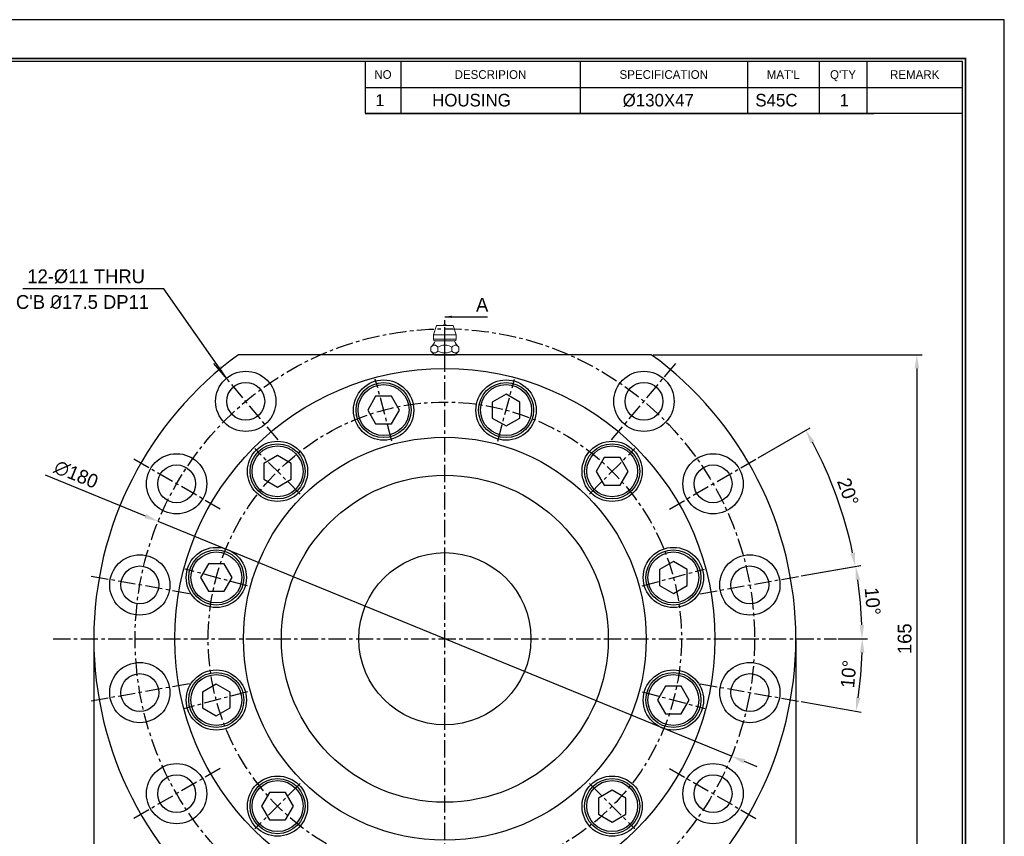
# Model space of a CAD drawing. Header units: millimetres. Extents: x 11218 to 11734, y 1975 to 2340.
# Tile 3 of 3: x 11447 to 11734, y 2103 to 2340. Entities that reach past the tile are written whole.
import ezdxf
from ezdxf.enums import TextEntityAlignment as Align

# ---------------------------------------------------------------- set-up
doc = ezdxf.new("R2010")
doc.units = ezdxf.units.MM
doc.linetypes.add('CENTER', pattern=[2, 1.25, -0.25, 0.25, -0.25])
doc.layers.add('S1', color=1, linetype='CENTER')
doc.layers.add('xm_center', color=1, linetype='CENTER')
doc.dimstyles.new('S4', dxfattribs={"dimtxt": 4, "dimasz": 4, "dimexe": 1.5, "dimexo": 0.5215, "dimgap": 1.5, "dimtad": 1, "dimdec": 3, "dimzin": 11, "dimdsep": 46, "dimtxsty": 'Standard', "dimcen": 0, "dimclrd": 5, "dimclre": 5, "dimclrt": 3, "dimadec": 0, "dimazin": 0, "dimtp": 3e-09, "dimtfac": 0.7, "dimtdec": 3, "dimtmove": 0, "dimatfit": 3, "dimfxl": 1.25, "dimtolj": 1, "dimtzin": 11, "dimarcsym": 0})

# ---------------------------------------------------------------- blocks, each defined once
blk = doc.blocks.new('란표제')
for p, q in [((297, 210), (0, 210)), ((297, 0), (297, 210)), ((190, 203), (190, 194.34)), ((196, 203), (196, 194.34)), ((226, 203), (226, 194.34)), ((254, 203), (254, 194.34)), ((266, 203), (266, 194.34)), ((274, 203), (274, 194.34)), ((190, 198.67), (290, 198.67)), ((190, 194.34), (290, 194.34))]:
    blk.add_line(p, q)
at = {"const_width": 0.25}
blk.add_lwpolyline([(290.5, 6.5), (290.5, 203.5), (10, 203.5), (10, 6.5)], close=True, dxfattribs=at)
blk.add_lwpolyline([(290, 7), (290, 203), (10.5, 203), (10.5, 7)], close=True)
for s, p in [('NO', (193, 200.83)), ('DESCRIPION', (211, 200.83)), ('SPECIFICATION', (240, 200.83)), ("MAT'L", (260, 200.83)), ("Q'TY", (270, 200.83)), ('REMARK', (282, 200.83))]:
    blk.add_text(s, height=1.444).set_placement(p, align=Align.MIDDLE_CENTER)
at = {"ltscale": 0.5}
for tag, p, height in [('TITLE', (237.17, 24.41), 2.5), ('도번', (251.18, 15.64), 2.5), ('SCALE', (253.78, 9.55), 1.2), ('DATE', (277.02, 9.51), 1.2)]:
    blk.add_attdef(tag, p, '', height=height, dxfattribs=at)
for tag, p in [('필렛', (179.25, 10.9)), ('모따기', (179.25, 8.3))]:
    blk.add_attdef(tag, text='', height=1.15).set_placement(p, align=Align.MIDDLE_LEFT)
blk = doc.blocks.new('*D28555')
at = {"color": 5, "lineweight": -2, "ltscale": 4}
for p, q in [((11631.47, 2242.59), (11709.63, 2242.59)), ((11708.13, 2238.59), (11708.13, 2081.59)), ((11631.47, 2077.59), (11709.63, 2077.59))]:
    blk.add_line(p, q, dxfattribs=at)
at = {"color": 5}
for points in [[(11708.8, 2238.59), (11707.47, 2238.59), (11708.13, 2242.59)], [(11707.47, 2081.59), (11708.8, 2081.59), (11708.13, 2077.59)]]:
    blk.add_solid(points, dxfattribs=at)
at = {"layer": 'Defpoints', "color": 0}
for p in [(11630.95, 2242.59), (11630.95, 2077.59), (11708.13, 2077.59)]:
    blk.add_point(p, dxfattribs=at)
at = {"color": 3, "ltscale": 4, "insert": (11704.58, 2160.09), "char_height": 4, "attachment_point": 5, "rotation": 90}
blk.add_mtext('\\A1;165', dxfattribs=at)
blk = doc.blocks.new('*D28556')
at = {"color": 5, "lineweight": -2, "ltscale": 4}
for p, q in [((11468.97, 2159.57), (11468.97, 2041.74)), ((11672.97, 2159.57), (11672.97, 2041.74)), ((11472.97, 2043.24), (11668.97, 2043.24))]:
    blk.add_line(p, q, dxfattribs=at)
at = {"color": 5}
for points in [[(11472.97, 2043.91), (11472.97, 2042.58), (11468.97, 2043.24)], [(11668.97, 2042.58), (11668.97, 2043.91), (11672.97, 2043.24)]]:
    blk.add_solid(points, dxfattribs=at)
at = {"layer": 'Defpoints', "color": 0}
for p in [(11468.97, 2160.09), (11672.97, 2160.09), (11672.97, 2043.24)]:
    blk.add_point(p, dxfattribs=at)
at = {"color": 3, "ltscale": 4, "insert": (11570.97, 2046.9), "char_height": 4, "attachment_point": 5}
blk.add_mtext('\\A1;%%c204', dxfattribs=at)
blk = doc.blocks.new('*D28557')
at = {"color": 5, "lineweight": -2, "ltscale": 4}
for p, q in [((11674.53, 2178.35), (11691.82, 2181.4)), ((11685.29, 2160.09), (11693.69, 2160.09))]:
    blk.add_line(p, q, dxfattribs=at)
blk.add_arc((11570.97, 2160.09), 121.22, 1.8907, 8.1093, dxfattribs=at)
at = {"color": 5}
for points in [[(11691.63, 2177.3), (11690.32, 2177.09), (11690.35, 2181.14)], [(11691.46, 2164.08), (11692.79, 2164.1), (11692.19, 2160.09)]]:
    blk.add_solid(points, dxfattribs=at)
at = {"layer": 'Defpoints', "color": 0}
for p in [(11674.02, 2178.26), (11645.18, 2173.18), (11691.98, 2167.14), (11457.17, 2160.09), (11684.76, 2160.09)]:
    blk.add_point(p, dxfattribs=at)
at = {"color": 3, "ltscale": 4, "insert": (11695.27, 2170.97), "char_height": 4, "attachment_point": 5, "rotation": 275}
blk.add_mtext('\\A1;10%%d', dxfattribs=at)
blk = doc.blocks.new('*D28558')
at = {"color": 5, "lineweight": -2, "ltscale": 4}
for p, q in [((11685.29, 2160.09), (11693.78, 2160.09)), ((11674.53, 2141.83), (11691.92, 2138.77))]:
    blk.add_line(p, q, dxfattribs=at)
blk.add_arc((11570.97, 2160.09), 121.31, 351.8893, 358.1107, dxfattribs=at)
at = {"color": 5}
for points in [[(11692.88, 2156.08), (11691.55, 2156.1), (11692.28, 2160.09)], [(11690.41, 2143.08), (11691.73, 2142.87), (11690.44, 2139.03)]]:
    blk.add_solid(points, dxfattribs=at)
at = {"layer": 'Defpoints', "color": 0}
for p in [(11457.17, 2160.09), (11684.76, 2160.09), (11645.18, 2147.01), (11691.46, 2146.01), (11674.02, 2141.92)]:
    blk.add_point(p, dxfattribs=at)
at = {"color": 3, "ltscale": 4, "insert": (11688.28, 2149.83), "char_height": 4, "attachment_point": 5, "rotation": 85}
blk.add_mtext('\\A1;10%%d', dxfattribs=at)
blk = doc.blocks.new('*D28559')
at = {"color": 5, "lineweight": -2, "ltscale": 4}
for p, q in [((11662.04, 2212.67), (11677.15, 2221.39)), ((11674.53, 2178.35), (11691.71, 2181.38))]:
    blk.add_line(p, q, dxfattribs=at)
blk.add_arc((11570.97, 2160.09), 121.1, 11.8926, 28.1074, dxfattribs=at)
at = {"color": 5}
for points in [[(11678.37, 2217.47), (11677.21, 2216.82), (11675.85, 2220.64)], [(11688.82, 2184.92), (11690.13, 2185.18), (11690.23, 2181.12)]]:
    blk.add_solid(points, dxfattribs=at)
at = {"layer": 'Defpoints', "color": 0}
for p in [(11661.59, 2212.41), (11636.23, 2197.77), (11686.98, 2194.82), (11674.02, 2178.26), (11645.18, 2173.18)]:
    blk.add_point(p, dxfattribs=at)
at = {"color": 3, "ltscale": 4, "insert": (11688.1, 2202.73), "char_height": 4, "attachment_point": 5, "rotation": 290}
blk.add_mtext('\\A1;20%%d', dxfattribs=at)
blk = doc.blocks.new('*D28560')
at = {"color": 5, "lineweight": -2, "ltscale": 4}
for p, q in [((11483.97, 2195.7), (11454.95, 2207.58)), ((11654.26, 2126), (11487.67, 2194.18)), ((11657.96, 2124.49), (11661.67, 2122.97))]:
    blk.add_line(p, q, dxfattribs=at)
at = {"color": 5}
for points in [[(11483.72, 2195.08), (11484.22, 2196.31), (11487.67, 2194.18)], [(11658.22, 2125.1), (11657.71, 2123.87), (11654.26, 2126)]]:
    blk.add_solid(points, dxfattribs=at)
at = {"layer": 'Defpoints', "color": 0}
for p in [(11487.67, 2194.18), (11654.26, 2126)]:
    blk.add_point(p, dxfattribs=at)
at = {"color": 3, "ltscale": 4, "insert": (11463.83, 2207.8), "char_height": 4, "attachment_point": 5, "rotation": 337.7424}
blk.add_mtext('\\A1;∅180', dxfattribs=at)

msp = doc.modelspace()

# ---------------------------------------------------------------- linework, layer by layer
at = {"ltscale": 2}
msp.add_line((11547.77, 2312.6857), (11695.6562, 2312.6857), dxfattribs=at)
at = {"color": 7, "linetype": 'Continuous', "lineweight": 15}
for p, q in [((11568.5685, 2251.0923), (11567.6685, 2248.3923)), ((11573.3685, 2251.0923), (11568.5685, 2251.0923)), ((11574.2685, 2248.3923), (11573.3685, 2251.0923)), ((11567.6685, 2248.3923), (11567.6685, 2247.0923)), ((11570.9685, 2248.3923), (11567.6685, 2248.3923)), ((11568.1685, 2246.5923), (11573.7685, 2246.5923)), ((11574.2685, 2248.3923), (11570.9685, 2248.3923)), ((11574.2685, 2247.0923), (11574.2685, 2248.3923)), ((11566.927, 2244.7708), (11566.927, 2243.6337)), ((11566.927, 2243.6337), (11567.9685, 2242.5923)), ((11568.9478, 2244.7708), (11568.9478, 2243.6337)), ((11572.9892, 2244.7708), (11572.9892, 2243.6337)), ((11573.9685, 2242.5923), (11575.0099, 2243.6337)), ((11575.0099, 2243.6337), (11575.0099, 2244.7708))]:
    msp.add_line(p, q, dxfattribs=at)
at = {"color": 8, "linetype": 'Continuous', "lineweight": 15}
msp.add_line((11574.2685, 2247.0923), (11567.6685, 2247.0923), dxfattribs=at)
at = {"ltscale": 4}
msp.add_line((11630.9497, 2242.5923), (11510.9873, 2242.5923), dxfattribs=at)
at = {"ltscale": 5}
msp.add_line((11567.9685, 2242.5923), (11573.9685, 2242.5923), dxfattribs=at)
for p, q in [((11550.8651, 2230.4997), (11548.5558, 2226.4997)), ((11555.4843, 2230.4997), (11550.8651, 2230.4997)), ((11557.7936, 2226.4997), (11555.4843, 2230.4997)), ((11584.7622, 2228.8091), (11584.7621, 2224.1904)), ((11588.7621, 2231.1186), (11584.7622, 2228.8091)), ((11592.7625, 2228.809), (11588.7621, 2231.1186)), ((11592.7624, 2224.1902), (11592.7625, 2228.809)), ((11548.5558, 2226.4997), (11550.8651, 2222.4997)), ((11555.4843, 2222.4997), (11557.7936, 2226.4997)), ((11584.7621, 2224.1904), (11588.7625, 2221.8808)), ((11588.7625, 2221.8808), (11592.7624, 2224.1902)), ((11550.8651, 2222.4997), (11555.4843, 2222.4997)), ((11522.3551, 2213.3248), (11518.3547, 2211.0152)), ((11526.355, 2211.0153), (11522.3551, 2213.3248)), ((11617.2726, 2212.7059), (11614.9632, 2208.706)), ((11621.8914, 2212.706), (11617.2726, 2212.7059)), ((11624.201, 2208.7057), (11621.8914, 2212.706)), ((11518.3547, 2211.0152), (11518.3548, 2206.3964)), ((11526.3551, 2206.3965), (11526.355, 2211.0153)), ((11518.3548, 2206.3964), (11522.3547, 2204.0869)), ((11522.3547, 2204.0869), (11526.3551, 2206.3965)), ((11614.9632, 2208.706), (11617.2728, 2204.7057)), ((11621.8915, 2204.7058), (11624.201, 2208.7057)), ((11617.2728, 2204.7057), (11621.8915, 2204.7058)), ((11502.2518, 2181.8862), (11499.9422, 2177.8859)), ((11506.8705, 2181.8861), (11502.2518, 2181.8862)), ((11509.18, 2177.8862), (11506.8705, 2181.8861)), ((11637.3759, 2182.5049), (11633.3759, 2180.1957)), ((11633.3759, 2180.1957), (11633.3759, 2175.5765)), ((11641.3759, 2180.1957), (11637.3759, 2182.5049)), ((11641.3759, 2175.5765), (11641.3759, 2180.1957)), ((11499.9422, 2177.8859), (11502.2517, 2173.886)), ((11506.8704, 2173.8859), (11509.18, 2177.8862)), ((11633.3759, 2175.5765), (11637.3759, 2173.2672)), ((11637.3759, 2173.2672), (11641.3759, 2175.5765)), ((11502.2517, 2173.886), (11506.8704, 2173.8859)), ((11504.5611, 2146.9173), (11500.5611, 2144.6081)), ((11508.5611, 2144.6081), (11504.5611, 2146.9173)), ((11635.0666, 2146.2986), (11632.757, 2142.2983)), ((11639.6853, 2146.2985), (11635.0666, 2146.2986)), ((11641.9948, 2142.2986), (11639.6853, 2146.2985)), ((11500.5611, 2144.6081), (11500.5611, 2139.9889)), ((11508.5611, 2139.9889), (11508.5611, 2144.6081)), ((11632.757, 2142.2983), (11635.0665, 2138.2984)), ((11639.6852, 2138.2983), (11641.9948, 2142.2986)), ((11500.5611, 2139.9889), (11504.5611, 2137.6796)), ((11504.5611, 2137.6796), (11508.5611, 2139.9889)), ((11635.0665, 2138.2984), (11639.6852, 2138.2983)), ((11520.0455, 2115.4787), (11517.736, 2111.4788)), ((11524.6642, 2115.4788), (11520.0455, 2115.4787)), ((11526.9738, 2111.4785), (11524.6642, 2115.4788)), ((11619.5823, 2116.0976), (11615.5819, 2113.788)), ((11623.5822, 2113.7881), (11619.5823, 2116.0976)), ((11517.736, 2111.4788), (11520.0456, 2107.4785)), ((11524.6643, 2107.4786), (11526.9738, 2111.4785)), ((11615.5819, 2113.788), (11615.582, 2109.1692)), ((11623.5823, 2109.1694), (11623.5822, 2113.7881)), ((11615.582, 2109.1692), (11619.5819, 2106.8598)), ((11619.5819, 2106.8598), (11623.5823, 2109.1694)), ((11520.0456, 2107.4785), (11524.6643, 2107.4786))]:
    msp.add_line(p, q)
at = {"ltscale": 4}
for centre, radius in [((11570.9685, 2160.0923), 78.5), ((11513.1176, 2229.0363), 8.75), ((11628.8194, 2229.0363), 8.75), ((11513.1176, 2229.0363), 5.5), ((11553.1747, 2226.4997), 8.75), ((11588.7623, 2226.4997), 8.75), ((11628.8194, 2229.0363), 5.5), ((11570.9685, 2160.0923), 58.5), ((11522.3549, 2208.7059), 8.75), ((11619.5821, 2208.7059), 8.75), ((11493.0262, 2205.0923), 8.75), ((11648.9108, 2205.0923), 8.75), ((11493.0262, 2205.0923), 5.5), ((11648.9108, 2205.0923), 5.5), ((11570.9685, 2160.0923), 47.5), ((11504.5611, 2177.8861), 8.75), ((11637.3759, 2177.8861), 8.75), ((11482.3358, 2175.7206), 8.75), ((11570.9685, 2160.0923), 25), ((11659.6012, 2175.7206), 8.75), ((11482.3358, 2175.7206), 5.5), ((11659.6012, 2175.7206), 5.5), ((11482.3358, 2144.4639), 8.75), ((11659.6012, 2144.4639), 8.75), ((11482.3358, 2144.4639), 5.5), ((11504.5611, 2142.2985), 8.75), ((11637.3759, 2142.2985), 8.75), ((11659.6012, 2144.4639), 5.5), ((11493.0262, 2115.0923), 8.75), ((11648.9108, 2115.0923), 8.75), ((11493.0262, 2115.0923), 5.5), ((11522.3549, 2111.4787), 8.75), ((11619.5821, 2111.4787), 8.75), ((11648.9108, 2115.0923), 5.5)]:
    msp.add_circle(centre, radius, dxfattribs=at)
for centre, radius in [((11553.1747, 2226.4997), 8), ((11588.7623, 2226.4997), 8), ((11553.1747, 2226.4997), 7.4), ((11588.7623, 2226.4997), 7.4), ((11522.3549, 2208.7059), 8), ((11522.3549, 2208.7059), 7.4), ((11619.5821, 2208.7059), 8), ((11619.5821, 2208.7059), 7.4), ((11504.5611, 2177.8861), 8), ((11637.3759, 2177.8861), 8), ((11504.5611, 2177.8861), 7.4), ((11637.3759, 2177.8861), 7.4), ((11504.5611, 2142.2985), 8), ((11504.5611, 2142.2985), 7.4), ((11637.3759, 2142.2985), 8), ((11637.3759, 2142.2985), 7.4), ((11522.3549, 2111.4787), 8), ((11522.3549, 2111.4787), 7.4), ((11619.5821, 2111.4787), 8), ((11619.5821, 2111.4787), 7.4)]:
    msp.add_circle(centre, radius)
at = {"color": 7, "linetype": 'Continuous', "lineweight": 15}
for centre, radius, start, end in [((11570.9685, 2251.0923), 0.4, 0, 180), ((11562.6742, 2249.0032), 6, 315.104952, 336.307361), ((11568.1685, 2247.0923), 0.5, 180, 270), ((11573.7685, 2247.0923), 0.5, 270, 0), ((11579.2628, 2249.0032), 6, 203.692639, 224.850879)]:
    msp.add_arc(centre, radius, start, end, dxfattribs=at)
at = {"ltscale": 4}
for start, end in [(126.018854, 233.981146), (306.018854, 53.981146)]:
    msp.add_arc((11570.9685, 2160.0923), 102, start, end, dxfattribs=at)
at = {"color": 7, "linetype": 'Continuous', "lineweight": 15}
for points, knots in [([(11566.927, 2244.7708), (11567.0338, 2244.8755), (11567.2483, 2245.0858), (11567.6267, 2245.3618), (11568.0176, 2245.4321), (11568.378, 2245.2708), (11568.6669, 2245.0474), (11568.8538, 2244.8633), (11568.9478, 2244.7708)], [0, 0, 0, 0, 0.16732129, 0.33612297, 0.5650141, 0.70682992, 0.85260944, 1, 1, 1, 1]), ([(11568.9478, 2243.6337), (11568.8094, 2243.5069), (11568.528, 2243.2489), (11568.1142, 2243.0797), (11567.7359, 2243.0956), (11567.3473, 2243.2527), (11567.0862, 2243.4894), (11566.927, 2243.6337)], [0, 0, 0, 0, 0.21619133, 0.4397746, 0.59342925, 0.75221893, 1, 1, 1, 1]), ([(11568.9478, 2244.7708), (11569.1797, 2244.8852), (11569.6427, 2245.1135), (11570.3203, 2245.3425), (11570.9801, 2245.4204), (11571.5896, 2245.3421), (11572.2691, 2245.1243), (11572.7224, 2244.9018), (11572.9892, 2244.7708)], [0, 0, 0, 0, 0.1818455, 0.36288164, 0.50003051, 0.6453139, 0.79120345, 1, 1, 1, 1]), ([(11572.9892, 2243.6337), (11572.7125, 2243.5069), (11572.1496, 2243.2489), (11571.322, 2243.0797), (11570.5654, 2243.0956), (11569.7883, 2243.2527), (11569.2661, 2243.4894), (11568.9478, 2243.6337)], [0, 0, 0, 0, 0.21619128, 0.43977446, 0.59342909, 0.75221872, 1, 1, 1, 1]), ([(11572.9892, 2244.7708), (11573.096, 2244.8755), (11573.3105, 2245.0858), (11573.6889, 2245.3618), (11574.0797, 2245.4321), (11574.4402, 2245.2708), (11574.729, 2245.0474), (11574.916, 2244.8633), (11575.0099, 2244.7708)], [0, 0, 0, 0, 0.16732129, 0.33612294, 0.56501448, 0.70682989, 0.85260941, 1, 1, 1, 1]), ([(11575.0099, 2243.6337), (11574.8716, 2243.5069), (11574.5901, 2243.2489), (11574.1763, 2243.0797), (11573.798, 2243.0956), (11573.4095, 2243.2527), (11573.1484, 2243.4894), (11572.9892, 2243.6337)], [0, 0, 0, 0, 0.21619136, 0.43977424, 0.59342891, 0.75221857, 1, 1, 1, 1])]:
    msp.add_open_spline(points, degree=3, knots=knots, dxfattribs=at)
at = {"layer": 'S1', "ltscale": 4}
for p, q in [((11570.9685, 2069.5923), (11570.9685, 2253.5923)), ((11570.9685, 2069.5923), (11570.9685, 2250.5923)), ((11522.5273, 2217.8223), (11503.708, 2240.2503)), ((11619.4097, 2217.8223), (11638.229, 2240.2503)), ((11555.592, 2217.4783), (11550.7574, 2235.521)), ((11586.345, 2217.4783), (11591.1796, 2235.521)), ((11528.959, 2202.1017), (11515.7508, 2215.31)), ((11612.978, 2202.1017), (11626.1862, 2215.31)), ((11505.7038, 2197.7728), (11480.3486, 2212.4117)), ((11636.2332, 2197.7728), (11661.5884, 2212.4117)), ((11513.5825, 2175.4688), (11495.5397, 2180.3033)), ((11628.3545, 2175.4688), (11646.3973, 2180.3033)), ((11496.7522, 2173.1786), (11467.9194, 2178.2626)), ((11645.1848, 2173.1786), (11674.0176, 2178.2626)), ((11457.1732, 2160.0923), (11684.7638, 2160.0923)), ((11457.1732, 2160.0923), (11684.7638, 2160.0923)), ((11496.7522, 2147.0059), (11467.9194, 2141.9219)), ((11645.1848, 2147.0059), (11674.0176, 2141.9219)), ((11513.5825, 2144.7157), (11495.1433, 2139.775)), ((11628.3545, 2144.7157), (11646.3973, 2139.8812)), ((11505.7038, 2122.4117), (11480.3486, 2107.7728)), ((11636.2332, 2122.4117), (11661.5884, 2107.7728)), ((11528.959, 2118.0828), (11515.7508, 2104.8746)), ((11612.978, 2118.0828), (11626.1862, 2104.8746))]:
    msp.add_line(p, q, dxfattribs=at)
for radius in [90, 68.75, 68.75]:
    msp.add_circle((11570.9685, 2160.0923), radius, dxfattribs=at)
at = {"layer": 'xm_center', "ltscale": 5}
msp.add_line((11570.9685, 2240.2279), (11570.9685, 2250.5923), dxfattribs=at)

# ---------------------------------------------------------------- block references
at = {"ltscale": 5, "xscale": 1.73613388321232, "yscale": 1.73613388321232, "zscale": 1.73613388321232}
msp.add_blockref('란표제', (11217.9046, 1975.2924), dxfattribs=at)

# ---------------------------------------------------------------- texts
for s, p in [('HOUSING', (11567.2721, 2314.6827)), ('%%C130X47', (11622.6442, 2314.6827)), ('S45C', (11661.1908, 2314.6827)), ('1', (11685.6677, 2314.6827))]:
    msp.add_text(s, height=3.663).set_placement(p)
at = {"ltscale": 0.5, "insert": (11553.388, 2314.7689), "char_height": 3.47227, "attachment_point": 9}
msp.add_mtext('\\A1;1', dxfattribs=at)
at = {"color": 3, "ltscale": 4, "char_height": 4}
for s, insert, attachment_point in [('12-%%C11 THRU', (11483.8265, 2263.2111), 9), ('A', (11580.0275, 2255.0923), 7), ("C'B {\\FISOCPEUR|c0;%%C}17.5 DP11", (11485.021, 2255.8383), 9)]:
    msp.add_mtext(s, dxfattribs=dict(at, insert=insert, attachment_point=attachment_point))

# ---------------------------------------------------------------- dimensions: what is measured, and where the dimension line sits
at = {"ltscale": 4}
dim = msp.add_linear_dim(base=(11708.1348, 2077.5923), p1=(11630.9497, 2242.5923), p2=(11630.9497, 2077.5923), angle=90, dimstyle='S4', dxfattribs=at)
dim.commit()
dim.dimension.update_dxf_attribs({"geometry": '*D28555', "text_midpoint": (11704.5788, 2160.0923)})
for base, line1, line2, picture, middle in [((11686.9836, 2194.8249), ((11645.1848, 2173.1786), (11674.0176, 2178.2626)), ((11636.2332, 2197.7728), (11661.5884, 2212.4117)), '*D28559', (11688.1043, 2202.7262)), ((11691.9834, 2167.1406), ((11457.1732, 2160.0923), (11684.7638, 2160.0923)), ((11645.1848, 2173.1786), (11674.0176, 2178.2626)), '*D28557', (11695.2696, 2170.9672)), ((11691.4609, 2146.0087), ((11645.1848, 2147.0059), (11674.0176, 2141.9219)), ((11457.1732, 2160.0923), (11684.7638, 2160.0923)), '*D28558', (11688.2772, 2149.8291))]:
    dim = msp.add_angular_dim_2l(base=base, line1=line1, line2=line2, dimstyle='S4', dxfattribs=at)
    dim.commit()
    dim.dimension.update_dxf_attribs({"geometry": picture, "text_midpoint": middle})
dim = msp.add_diameter_dim_2p(p1=(11654.2626, 2126.0028), p2=(11487.6744, 2194.1817), dimstyle='S4', dxfattribs=at)
dim.commit()
dim.dimension.update_dxf_attribs({"geometry": '*D28560', "text_midpoint": (11462.4772, 2204.4941), "dimtype": 163})
dim = msp.add_linear_dim(base=(11672.9685, 2043.2446), p1=(11468.9685, 2160.0923), p2=(11672.9685, 2160.0923), text='%%c<>', dimstyle='S4', dxfattribs=at)
dim.commit()
dim.dimension.update_dxf_attribs({"geometry": '*D28556', "text_midpoint": (11570.9685, 2046.899)})

# ---------------------------------------------------------------- leaders
at = {"ltscale": 4, "annotation_type": 0, "has_hookline": 1, "hookline_direction": 1, "text_width": 35.4727}
msp.add_leader([(11507.4932, 2235.7391), (11489.3265, 2261.7111), (11485.3265, 2261.7111)], dimstyle='S4', dxfattribs=at)
at = {"ltscale": 4, "annotation_type": 0, "has_hookline": 1, "hookline_direction": 0, "text_width": 3.3076}
msp.add_leader([(11570.9685, 2253.5923), (11578.5275, 2253.5923)], dimstyle='S4', override={"dimasz": 2, "dimgap": 1.5, "dimtad": 1}, dxfattribs=at)

doc.saveas('drawing.dxf')
